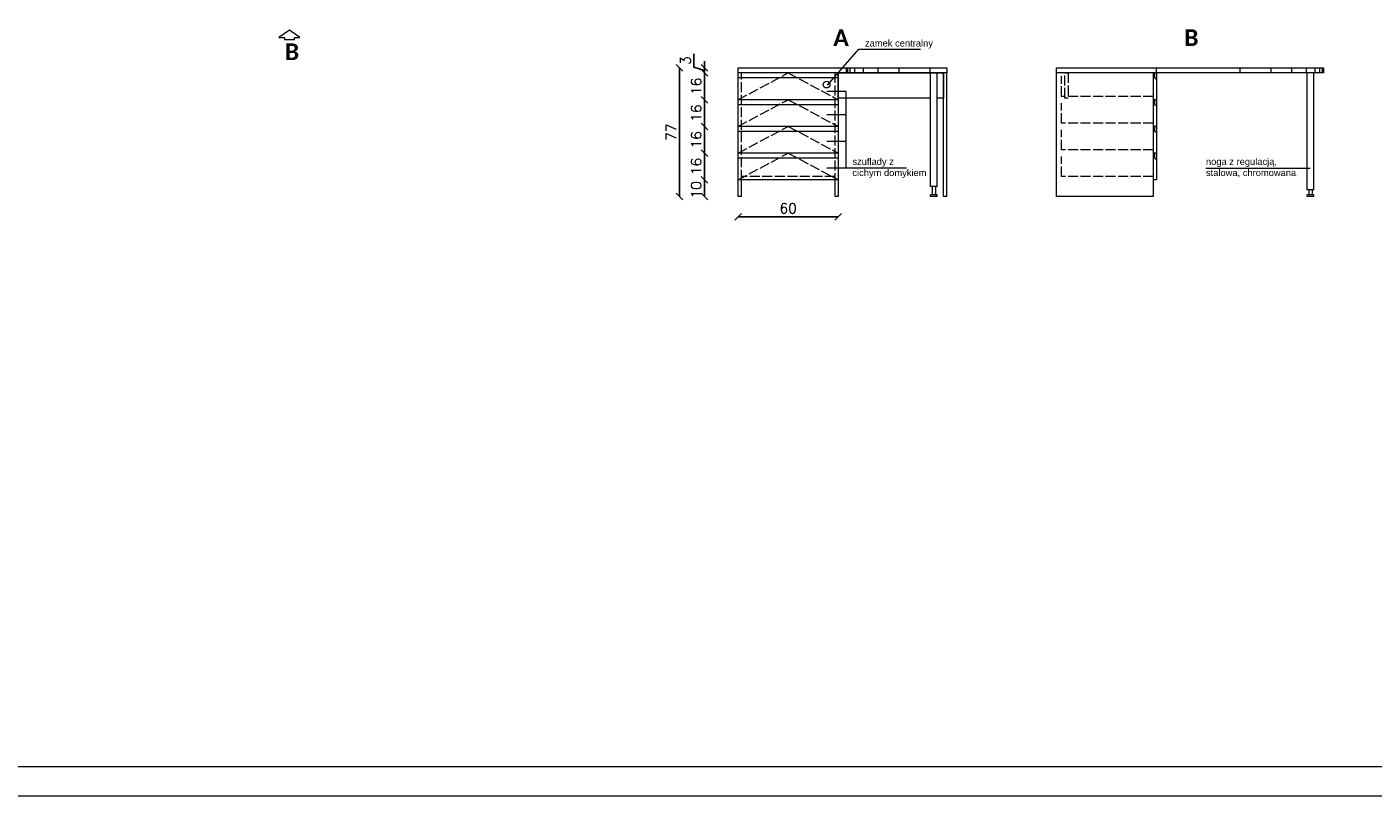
# Model space of a CAD drawing. Header units: centimetres. Extents: x 695802 to 711011, y 25963 to 44188.
# Tile 83 of 157: x 708825 to 709631, y 34296 to 34757. Entities that reach past the tile are written whole.
import ezdxf

# ---------------------------------------------------------------- set-up
doc = ezdxf.new("R2010")
doc.units = ezdxf.units.CM
doc.linetypes.add('ACAD_ISO02W100', pattern=[15, 12, -3])
doc.layers.get('0').update_dxf_attribs({"lineweight": 9})
doc.layers.get('Defpoints').update_dxf_attribs({"lineweight": 9})
doc.layers.add('Obrys powierzchni', color=50, linetype='Continuous', lineweight=9, plot=False)
for name, color, linetype, lineweight in [('S3_meble ruchome', 253, 'Continuous', 9), ('S3_wymiary', 4, 'Continuous', 0), ('S3_zabudowa kuchenna', 3, 'Continuous', 5), ('Wymiary', 85, 'Continuous', 9)]:
    doc.layers.add(name, color=color, linetype=linetype, lineweight=lineweight)
doc.styles.get("Standard").update_dxf_attribs({"font": 'romans.shx'})
doc.dimstyles.new('Copy of ADD-100', dxfattribs={"dimscale": 2, "dimtxt": 3, "dimasz": 2, "dimexe": 0.2, "dimexo": 0.1, "dimgap": 1, "dimtad": 1, "dimdec": 0, "dimdsep": 46, "dimtxsty": 'Standard', "dimblk": 'OBLIQUE', "dimblk1": 'ARCHTICK', "dimblk2": 'ARCHTICK', "dimcen": 0.1, "dimse1": 1, "dimse2": 1, "dimadec": 0, "dimazin": 0, "dimtfac": 1, "dimtdec": 0, "dimtofl": 0, "dimtmove": 0, "dimatfit": 3, "dimldrblk": 'OBLIQUE', "dimfxl": 0.2, "dimtolj": 1, "dimtzin": 0, "dimarcsym": 0})

# ---------------------------------------------------------------- blocks, each defined once
blk = doc.blocks.new('_Oblique')
at = {"color": 0, "linetype": 'ByBlock', "lineweight": -2}
blk.add_line((-0.5, -0.5), (0.5, 0.5), dxfattribs=at)
blk = doc.blocks.new('*D60')
at = {"layer": 'Defpoints', "color": 0, "lineweight": -3, "ltscale": 1.6}
for p in [(709215.37, 34732.61), (709250.46, 34732.61), (709250.46, 34655.61)]:
    blk.add_point(p, dxfattribs=at)
at = {"layer": 'S3_wymiary', "color": 0, "lineweight": -2, "ltscale": 1.6}
blk.add_line((709215.37, 34655.61), (709215.37, 34732.61), dxfattribs=at)
at = {"layer": 'S3_wymiary', "color": 0, "lineweight": -2, "ltscale": 1.6, "xscale": 4, "yscale": 4, "zscale": 4}
for p, rotation in [((709215.37, 34732.61), 90), ((709215.37, 34655.61), 270)]:
    blk.add_blockref('_Oblique', p, dxfattribs=dict(at, rotation=rotation))
at = {"layer": 'S3_wymiary', "color": 0, "ltscale": 1.6, "insert": (709210.37, 34694.11), "char_height": 6, "attachment_point": 5, "rotation": 90}
blk.add_mtext('\\A1;77', dxfattribs=at)
blk = doc.blocks.new('_ArchTick')
at = {"layer": 'Wymiary', "color": 0, "const_width": 0.15}
blk.add_lwpolyline([(-0.5, -0.5), (0.5, 0.5)], dxfattribs=at)
blk = doc.blocks.new('*D61')
at = {"layer": 'Defpoints', "color": 0, "lineweight": -3, "ltscale": 1.6}
for p in [(709230.37, 34665.61), (709250.46, 34665.61), (709250.46, 34655.61)]:
    blk.add_point(p, dxfattribs=at)
at = {"layer": 'S3_wymiary', "color": 0, "lineweight": -2, "ltscale": 1.6}
blk.add_line((709230.37, 34655.61), (709230.37, 34665.61), dxfattribs=at)
at = {"layer": 'S3_wymiary', "color": 0, "lineweight": -2, "ltscale": 1.6, "xscale": 4, "yscale": 4, "zscale": 4}
for p, rotation in [((709230.37, 34665.61), 90), ((709230.37, 34655.61), 270)]:
    blk.add_blockref('_Oblique', p, dxfattribs=dict(at, rotation=rotation))
at = {"layer": 'S3_wymiary', "color": 0, "ltscale": 1.6, "insert": (709225.37, 34659.61), "char_height": 6, "attachment_point": 5, "rotation": 90}
blk.add_mtext('\\A1;10', dxfattribs=at)
blk = doc.blocks.new('*D62')
at = {"layer": 'Defpoints', "color": 0, "lineweight": -3, "ltscale": 1.6}
for p in [(709230.37, 34681.61), (709250.46, 34681.61), (709250.46, 34665.61)]:
    blk.add_point(p, dxfattribs=at)
at = {"layer": 'S3_wymiary', "color": 0, "lineweight": -2, "ltscale": 1.6}
blk.add_line((709230.37, 34665.61), (709230.37, 34681.61), dxfattribs=at)
at = {"layer": 'S3_wymiary', "color": 0, "lineweight": -2, "ltscale": 1.6, "xscale": 4, "yscale": 4, "zscale": 4}
for p, rotation in [((709230.37, 34681.61), 90), ((709230.37, 34665.61), 270)]:
    blk.add_blockref('_Oblique', p, dxfattribs=dict(at, rotation=rotation))
at = {"layer": 'S3_wymiary', "color": 0, "ltscale": 1.6, "insert": (709225.37, 34673.61), "char_height": 6, "attachment_point": 5, "rotation": 90}
blk.add_mtext('\\A1;16', dxfattribs=at)
blk = doc.blocks.new('*D63')
at = {"layer": 'Defpoints', "color": 0, "lineweight": -3, "ltscale": 1.6}
for p in [(709230.37, 34697.61), (709250.46, 34697.61), (709250.46, 34681.61)]:
    blk.add_point(p, dxfattribs=at)
at = {"layer": 'S3_wymiary', "color": 0, "lineweight": -2, "ltscale": 1.6}
blk.add_line((709230.37, 34681.61), (709230.37, 34697.61), dxfattribs=at)
at = {"layer": 'S3_wymiary', "color": 0, "lineweight": -2, "ltscale": 1.6, "xscale": 4, "yscale": 4, "zscale": 4}
for p, rotation in [((709230.37, 34697.61), 90), ((709230.37, 34681.61), 270)]:
    blk.add_blockref('_Oblique', p, dxfattribs=dict(at, rotation=rotation))
at = {"layer": 'S3_wymiary', "color": 0, "ltscale": 1.6, "insert": (709225.37, 34689.61), "char_height": 6, "attachment_point": 5, "rotation": 90}
blk.add_mtext('\\A1;16', dxfattribs=at)
blk = doc.blocks.new('*D64')
at = {"layer": 'Defpoints', "color": 0, "lineweight": -3, "ltscale": 1.6}
for p in [(709230.37, 34713.61), (709250.46, 34713.61), (709250.46, 34697.61)]:
    blk.add_point(p, dxfattribs=at)
at = {"layer": 'S3_wymiary', "color": 0, "lineweight": -2, "ltscale": 1.6}
blk.add_line((709230.37, 34697.61), (709230.37, 34713.61), dxfattribs=at)
at = {"layer": 'S3_wymiary', "color": 0, "lineweight": -2, "ltscale": 1.6, "xscale": 4, "yscale": 4, "zscale": 4}
for p, rotation in [((709230.37, 34713.61), 90), ((709230.37, 34697.61), 270)]:
    blk.add_blockref('_Oblique', p, dxfattribs=dict(at, rotation=rotation))
at = {"layer": 'S3_wymiary', "color": 0, "ltscale": 1.6, "insert": (709225.37, 34705.61), "char_height": 6, "attachment_point": 5, "rotation": 90}
blk.add_mtext('\\A1;16', dxfattribs=at)
blk = doc.blocks.new('*D65')
at = {"layer": 'Defpoints', "color": 0, "lineweight": -3, "ltscale": 1.6}
for p in [(709230.37, 34729.61), (709250.46, 34729.61), (709250.46, 34713.61)]:
    blk.add_point(p, dxfattribs=at)
at = {"layer": 'S3_wymiary', "color": 0, "lineweight": -2, "ltscale": 1.6}
blk.add_line((709230.37, 34713.61), (709230.37, 34729.61), dxfattribs=at)
at = {"layer": 'S3_wymiary', "color": 0, "lineweight": -2, "ltscale": 1.6, "xscale": 4, "yscale": 4, "zscale": 4}
for p, rotation in [((709230.37, 34729.61), 90), ((709230.37, 34713.61), 270)]:
    blk.add_blockref('_Oblique', p, dxfattribs=dict(at, rotation=rotation))
at = {"layer": 'S3_wymiary', "color": 0, "ltscale": 1.6, "insert": (709225.37, 34721.61), "char_height": 6, "attachment_point": 5, "rotation": 90}
blk.add_mtext('\\A1;16', dxfattribs=at)
blk = doc.blocks.new('*D66')
at = {"layer": 'Defpoints', "color": 0, "lineweight": -3, "ltscale": 1.6}
for p in [(709230.37, 34732.61), (709250.46, 34732.61), (709250.46, 34729.61)]:
    blk.add_point(p, dxfattribs=at)
at = {"layer": 'S3_wymiary', "color": 0, "lineweight": -2, "ltscale": 1.6}
for p, q in [((709223.97, 34741.05), (709223.97, 34733.03)), ((709230.37, 34732.61), (709230.37, 34736.61)), ((709223.97, 34733.03), (709230.37, 34731.11)), ((709230.37, 34729.61), (709230.37, 34732.61)), ((709230.37, 34729.61), (709230.37, 34725.61))]:
    blk.add_line(p, q, dxfattribs=at)
at = {"layer": 'S3_wymiary', "color": 0, "lineweight": -2, "ltscale": 1.6, "xscale": 4, "yscale": 4, "zscale": 4}
for p, rotation in [((709230.37, 34732.61), 270), ((709230.37, 34729.61), 90)]:
    blk.add_blockref('_Oblique', p, dxfattribs=dict(at, rotation=rotation))
at = {"layer": 'S3_wymiary', "color": 0, "ltscale": 1.6, "insert": (709218.97, 34737.04), "char_height": 6, "attachment_point": 5, "rotation": 90}
blk.add_mtext('\\A1;3', dxfattribs=at)
blk = doc.blocks.new('*D67')
at = {"layer": 'Defpoints', "color": 0, "lineweight": -3, "ltscale": 1.6}
for p in [(709250.46, 34655.61), (709310.46, 34655.61), (709310.46, 34643.5)]:
    blk.add_point(p, dxfattribs=at)
at = {"layer": 'S3_wymiary', "color": 0, "lineweight": -2, "ltscale": 1.6}
blk.add_line((709250.46, 34643.5), (709310.46, 34643.5), dxfattribs=at)
at = {"layer": 'S3_wymiary', "color": 0, "lineweight": -2, "ltscale": 1.6, "xscale": 4, "yscale": 4, "zscale": 4, "rotation": 180}
blk.add_blockref('_Oblique', (709250.46, 34643.5), dxfattribs=at)
at = {"layer": 'S3_wymiary', "color": 0, "lineweight": -2, "ltscale": 1.6, "xscale": 4, "yscale": 4, "zscale": 4}
blk.add_blockref('_Oblique', (709310.46, 34643.5), dxfattribs=at)
at = {"layer": 'S3_wymiary', "color": 0, "ltscale": 1.6, "insert": (709280.46, 34648.5), "char_height": 6, "attachment_point": 5}
blk.add_mtext('\\A1;60', dxfattribs=at)

msp = doc.modelspace()

# ---------------------------------------------------------------- linework, layer by layer
at = {"layer": 'Obrys powierzchni', "ltscale": 1.6}
for points in [[(708040.56, 34296.35), (708040.56, 36396.35), (711010.56, 36396.35), (711010.56, 34296.35)], [(708058.06, 34313.85), (708058.06, 36378.85), (710993.06, 36378.85), (710993.06, 34313.85)]]:
    msp.add_lwpolyline(points, close=True, dxfattribs=at)
at = {"layer": 'S3_meble ruchome', "ltscale": 1.6}
for p, q in [((709250.46, 34732.61), (709375.46, 34732.61)), ((709250.46, 34729.61), (709250.46, 34732.61)), ((709375.46, 34729.61), (709250.46, 34729.61)), ((709250.46, 34655.61), (709250.46, 34729.61)), ((709310.46, 34726.61), (709250.46, 34726.61)), ((709310.46, 34729.61), (709310.46, 34655.61)), ((709315.46, 34729.61), (709315.46, 34732.61)), ((709316.11, 34729.61), (709316.11, 34732.61)), ((709317.62, 34729.61), (709317.62, 34732.61)), ((709320.43, 34729.61), (709320.43, 34732.61)), ((709325.6, 34729.61), (709325.6, 34732.61)), ((709334.37, 34729.61), (709334.37, 34732.61)), ((709346.89, 34729.61), (709346.89, 34732.61)), ((709365.46, 34729.61), (709365.46, 34732.61)), ((709365.62, 34661.61), (709365.62, 34729.61)), ((709369.62, 34661.61), (709369.62, 34729.61)), ((709373.46, 34655.61), (709373.46, 34729.61)), ((709375.46, 34732.61), (709375.46, 34729.61)), ((709375.46, 34655.61), (709375.46, 34729.61)), ((709441.09, 34732.61), (709601.09, 34732.61)), ((709441.09, 34729.61), (709441.09, 34732.61)), ((709601.09, 34729.61), (709441.09, 34729.61)), ((709441.09, 34655.61), (709441.09, 34729.61)), ((709501.09, 34729.61), (709499.09, 34729.61)), ((709499.09, 34729.61), (709499.09, 34655.61)), ((709500.09, 34726.61), (709500.09, 34729.61)), ((709501.09, 34729.61), (709501.09, 34732.61)), ((709501.09, 34729.61), (709501.09, 34665.61)), ((709551.09, 34729.61), (709551.09, 34732.61)), ((709569.66, 34729.61), (709569.66, 34732.61)), ((709582.18, 34729.61), (709582.18, 34732.61)), ((709590.95, 34729.61), (709590.95, 34732.61)), ((709591.24, 34659.61), (709591.24, 34729.61)), ((709595.24, 34659.61), (709595.24, 34729.61)), ((709596.13, 34729.61), (709596.13, 34732.61)), ((709598.93, 34729.61), (709598.93, 34732.61)), ((709600.44, 34729.61), (709600.44, 34732.61)), ((709601.09, 34732.61), (709601.09, 34729.61)), ((709601.09, 34729.61), (709601.09, 34732.61)), ((709310.46, 34713.61), (709250.46, 34713.61)), ((709310.46, 34710.61), (709250.46, 34710.61)), ((709501.09, 34713.61), (709499.09, 34713.61)), ((709500.09, 34710.61), (709500.09, 34713.61)), ((709310.46, 34697.61), (709250.46, 34697.61)), ((709310.46, 34694.61), (709250.46, 34694.61)), ((709501.09, 34697.61), (709499.09, 34697.61)), ((709500.09, 34694.61), (709500.09, 34697.61)), ((709310.46, 34681.61), (709250.46, 34681.61)), ((709310.46, 34678.61), (709250.46, 34678.61)), ((709501.09, 34681.61), (709499.09, 34681.61)), ((709500.09, 34678.61), (709500.09, 34681.61)), ((709310.46, 34665.61), (709250.46, 34665.61)), ((709252.46, 34655.61), (709252.46, 34665.61)), ((709308.46, 34665.61), (709308.46, 34655.61)), ((709369.62, 34661.61), (709365.62, 34661.61)), ((709366.62, 34661.61), (709366.62, 34656.61)), ((709368.62, 34661.61), (709368.62, 34656.61)), ((709501.09, 34665.61), (709499.09, 34665.61)), ((709252.46, 34655.61), (709250.46, 34655.61)), ((709310.46, 34655.61), (709308.46, 34655.61)), ((709365.62, 34655.61), (709365.62, 34656.61)), ((709369.62, 34656.61), (709365.62, 34656.61)), ((709369.62, 34655.61), (709365.62, 34655.61)), ((709369.62, 34655.61), (709369.62, 34656.61)), ((709375.46, 34655.61), (709373.46, 34655.61)), ((709499.09, 34655.61), (709441.18, 34655.61)), ((709595.24, 34659.61), (709591.24, 34659.61)), ((709591.24, 34655.61), (709591.24, 34656.61)), ((709595.24, 34656.61), (709591.24, 34656.61)), ((709595.24, 34655.61), (709591.24, 34655.61)), ((709592.24, 34659.61), (709592.24, 34656.61)), ((709594.24, 34659.61), (709594.24, 34656.61)), ((709595.24, 34655.61), (709595.24, 34656.61))]:
    msp.add_line(p, q, dxfattribs=at)
msp.add_lwpolyline([(709365.62, 34714.61), (709310.49, 34714.61), (709310.46, 34729.61), (709373.46, 34729.61), (709373.49, 34714.61), (709369.62, 34714.61)], dxfattribs=at)
msp.add_circle((709303.48, 34722.61), 2, dxfattribs=at)
for centre in [(709500.59, 34726.61), (709500.59, 34710.61), (709500.59, 34694.61), (709500.59, 34678.61)]:
    msp.add_arc(centre, 0.5, 180, 0, dxfattribs=at)
at = {"layer": 'S3_wymiary', "ltscale": 1.6}
for p, q in [((709303.93, 34722.38), (709322.85, 34743.83)), ((709322.85, 34743.83), (709359.65, 34743.83)), ((709315.21, 34718.52), (709303.54, 34718.52)), ((709315.21, 34672.52), (709315.21, 34718.52)), ((709315.21, 34704.52), (709303.54, 34704.52)), ((709315.21, 34688.52), (709303.54, 34688.52)), ((709351.38, 34672.52), (709303.54, 34672.52)), ((709530.69, 34672.52), (709593.05, 34672.52))]:
    msp.add_line(p, q, dxfattribs=at)
at = {"layer": 'S3_wymiary', "linetype": 'ACAD_ISO02W100', "ltscale": 0.5}
for p, q in [((709250.46, 34713.61), (709280.46, 34729.61)), ((709252.46, 34665.61), (709252.46, 34729.61)), ((709280.46, 34729.61), (709310.46, 34713.61)), ((709308.46, 34729.61), (709308.46, 34665.61)), ((709444.09, 34715.61), (709444.09, 34727.61)), ((709499.09, 34729.61), (709499.09, 34665.61)), ((709250.46, 34697.61), (709280.46, 34713.61)), ((709280.46, 34713.61), (709310.46, 34697.61)), ((709499.09, 34715.61), (709444.09, 34715.61)), ((709444.09, 34699.61), (709444.09, 34711.61)), ((709250.46, 34681.61), (709280.46, 34697.61)), ((709280.46, 34697.61), (709310.46, 34681.61)), ((709499.09, 34699.61), (709444.09, 34699.61)), ((709444.09, 34683.61), (709444.09, 34695.61)), ((709250.46, 34665.61), (709280.46, 34681.61)), ((709280.46, 34681.61), (709310.46, 34665.61)), ((709499.09, 34683.61), (709444.09, 34683.61)), ((709444.09, 34667.61), (709444.09, 34679.61)), ((709308.46, 34667.61), (709252.46, 34667.61)), ((709499.09, 34667.61), (709444.09, 34667.61))]:
    msp.add_line(p, q, dxfattribs=at)
at = {"layer": 'S3_wymiary', "ltscale": 1.6}
msp.add_lwpolyline([(708981.71, 34755.33), (708975.47, 34750.89), (708978.7, 34750.89), (708978.7, 34749.74), (708984.72, 34749.74), (708984.72, 34750.89), (708987.95, 34750.89)], close=True, dxfattribs=at)
at = {"layer": 'S3_wymiary', "linetype": 'ACAD_ISO02W100', "ltscale": 0.5}
msp.add_lwpolyline([(709446.12, 34714.61), (709446.09, 34729.61), (709448.09, 34729.61), (709448.12, 34714.61)], close=True, dxfattribs=at)

# ---------------------------------------------------------------- texts
at = {"layer": 'S3_wymiary', "ltscale": 1.6, "char_height": 4, "attachment_point": 1}
for s, insert, width in [('{\\A1;\\fArial|b0|i0|c238|p34;zamek centralny}', (709326.48, 34749.46), 47.6787), ('{\\A1;\\fArial|b0|i0|c238|p34;szuflady z\\Pcichym domykiem}', (709318.92, 34678.52), 49.7282), ('{\\A1;\\fArial|b0|i0|c238|p34;noga z regulacją, stalowa, chromowana}', (709530.69, 34678.52), 56.6401)]:
    msp.add_mtext(s, dxfattribs=dict(at, insert=insert, width=width))
at = {"layer": 'S3_zabudowa kuchenna', "ltscale": 1.6, "char_height": 10, "width": 115.2991, "attachment_point": 1}
for s, insert in [('\\pxql;{\\A1;\\fCalibri Light|b1|i0|c238|p34;A}', (709307.46, 34755.76)), ('\\pxql;{\\A1;\\fCalibri Light|b1|i0|c238|p34;B}', (709517.56, 34755.76)), ('\\pxql;{\\A1;\\fCalibri Light|b1|i0|c238|p34;B}', (708978.93, 34747.32))]:
    msp.add_mtext(s, dxfattribs=dict(at, insert=insert))

# ---------------------------------------------------------------- dimensions: what is measured, and where the dimension line sits
at = {"layer": 'S3_wymiary', "ltscale": 1.6}
for base, p1, p2, override, picture, middle in [((709215.37, 34732.61), (709250.46, 34655.61), (709250.46, 34732.61), {"dimblk": 'Oblique', "dimblk1": 'ArchTick', "dimblk2": 'ArchTick', "dimtmove": 1}, '*D60', (709210.37, 34694.11)), ((709230.37, 34732.61), (709250.46, 34729.61), (709250.46, 34732.61), {"dimtmove": 1}, '*D66', (709218.97, 34735.03)), ((709230.37, 34729.61), (709250.46, 34713.61), (709250.46, 34729.61), {"dimtmove": 1}, '*D65', (709225.37, 34721.61)), ((709230.37, 34713.61), (709250.46, 34697.61), (709250.46, 34713.61), {"dimtmove": 1}, '*D64', (709225.37, 34705.61)), ((709230.37, 34697.61), (709250.46, 34681.61), (709250.46, 34697.61), {"dimtmove": 1}, '*D63', (709225.37, 34689.61)), ((709230.37, 34681.61), (709250.46, 34665.61), (709250.46, 34681.61), {"dimtmove": 1}, '*D62', (709225.37, 34673.61))]:
    dim = msp.add_linear_dim(base=base, p1=p1, p2=p2, angle=90, dimstyle='Copy of ADD-100', override=override, dxfattribs=at)
    dim.commit()
    dim.dimension.update_dxf_attribs({"geometry": picture, "text_midpoint": middle})
dim = msp.add_linear_dim(base=(709230.37, 34665.61), p1=(709250.46, 34655.61), p2=(709250.46, 34665.61), angle=90, dimstyle='Copy of ADD-100', dxfattribs=at)
dim.commit()
dim.dimension.update_dxf_attribs({"geometry": '*D61', "text_midpoint": (709230.37, 34659.61), "dimtype": 160})
dim = msp.add_linear_dim(base=(709310.46, 34643.5), p1=(709250.46, 34655.61), p2=(709310.46, 34655.61), dimstyle='Copy of ADD-100', dxfattribs=at)
dim.commit()
dim.dimension.update_dxf_attribs({"geometry": '*D67', "text_midpoint": (709280.46, 34648.5)})

doc.saveas('drawing.dxf')
